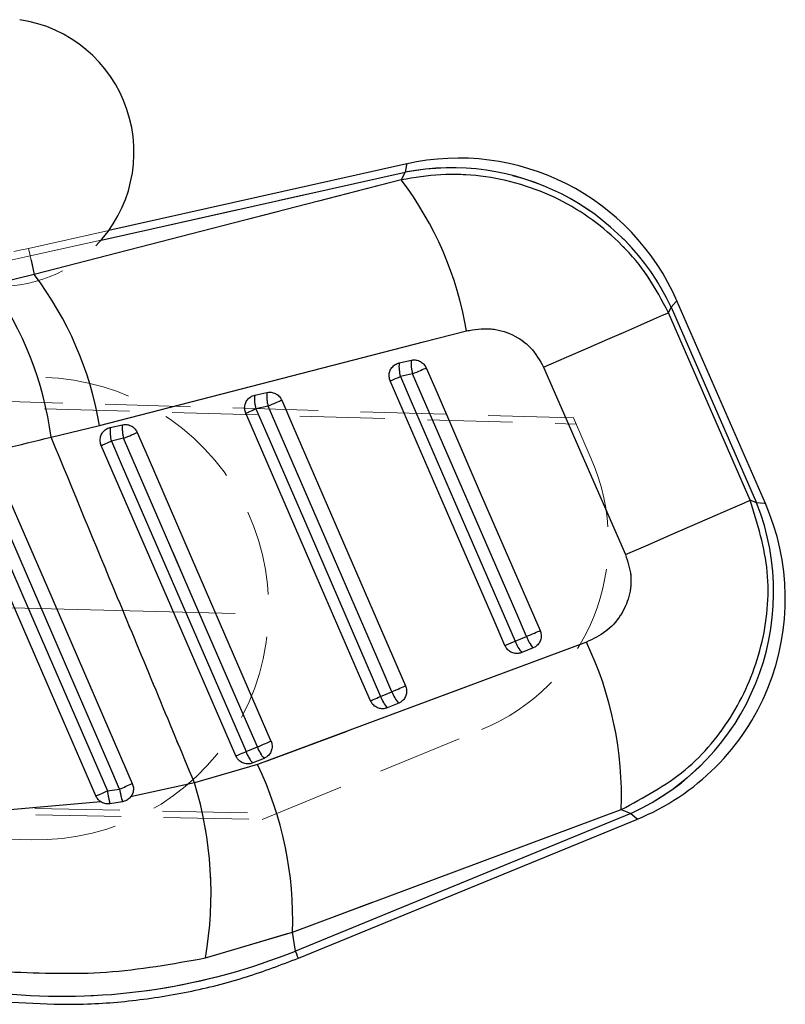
# Model space of a CAD drawing. Header units: millimetres. Extents: x 27 to 395, y 15 to 279.
# Tile 6 of 30: x 142 to 153, y 17 to 32. Entities that reach past the tile are written whole.
import ezdxf

# ---------------------------------------------------------------- set-up
doc = ezdxf.new("R2010")
doc.units = ezdxf.units.MM
doc.linetypes.add('CENTERX2', pattern=[20.32, 12.7, -2.54, 2.54, -2.54])
doc.linetypes.add('HIDDEN', pattern=[1.905, 1.27, -0.635])
doc.layers.add('FORMATO', color=179, linetype='Continuous')

msp = doc.modelspace()

# ---------------------------------------------------------------- linework, layer by layer
at = {"color": 7, "linetype": 'HIDDEN', "lineweight": 18}
for p, q in [((142.0312, 28.4374), (147.6262, 29.6869)), ((147.6262, 29.6869), (147.5679, 29.5721)), ((147.5679, 29.5721), (142.0931, 28.1603)), ((143.206, 28.8183), (142.006, 28.5503)), ((142.0312, 28.4374), (143.0926, 28.6745)), ((142.0312, 28.4374), (142.0931, 28.1603)), ((142.0312, 28.4374), (142.0457, 28.3724)), ((142.0931, 28.1603), (141.4571, 28.0054)), ((151.5529, 27.5897), (151.5949, 27.6725)), ((151.5949, 27.6725), (152.8685, 24.7556)), ((152.7738, 24.794), (151.5529, 27.5897)), ((123.1984, 27.0936), (142.2257, 26.6248)), ((150.1348, 26.0214), (123.2273, 26.8016)), ((149.6916, 26.7763), (150.9119, 23.9803)), ((123.2045, 26.702), (150.1756, 25.9281)), ((147.7368, 26.6785), (147.5551, 26.6379)), ((145.5814, 26.1971), (145.3997, 26.1566)), ((150.403, 25.4082), (150.1348, 26.0214)), ((142.3433, 25.7344), (143.0667, 25.9072)), ((143.4259, 25.7158), (143.2442, 25.6752)), ((152.8685, 24.7556), (152.7738, 24.794)), ((150.3291, 22.674), (145.4247, 20.8473)), ((149.1151, 22.6239), (149.2666, 22.6895)), ((149.2666, 22.6895), (149.4358, 22.759)), ((147.2596, 21.8659), (147.4288, 21.9354)), ((145.4926, 20.0311), (148.7657, 21.3697)), ((145.2525, 21.0423), (145.4217, 21.1117)), ((145.4247, 20.8473), (144.4825, 20.5752)), ((123.0537, 20.5866), (145.71, 20.12)), ((144.4825, 20.5752), (143.5307, 20.3663)), ((123.0715, 20.486), (145.4926, 20.0311)), ((143.1842, 20.4543), (143.3655, 20.4827)), ((143.0864, 20.2938), (141.7347, 20.1727)), ((142.0557, 19.7269), (123.0297, 20.1957)), ((145.9447, 18.3498), (150.8496, 20.1761)), ((150.8496, 20.1761), (150.9905, 20.119)), ((150.9905, 20.119), (145.9888, 18.0664)), ((144.6459, 17.9637), (145.9447, 18.3498)), ((145.9888, 18.0664), (145.9447, 18.3498))]:
    msp.add_line(p, q, dxfattribs=at)
at = {"color": 8, "linetype": 'Continuous', "lineweight": 25}
for p, q in [((143.0926, 28.6745), (147.6262, 29.6869)), ((142.0457, 28.3724), (142.0931, 28.1603))]:
    msp.add_line(p, q, dxfattribs=at)
at = {"color": 7, "linetype": 'Continuous', "lineweight": 25}
for p, q in [((147.6506, 29.8108), (143.206, 28.8183)), ((147.6262, 29.6869), (147.5679, 29.5721)), ((147.5679, 29.5721), (142.0931, 28.1603)), ((142.0931, 28.1603), (141.4571, 28.0054)), ((152.9998, 24.744), (151.6805, 27.7653)), ((151.5529, 27.5897), (151.5949, 27.6725)), ((151.5949, 27.6725), (152.8685, 24.7556)), ((152.7738, 24.794), (151.5529, 27.5897)), ((147.5367, 26.8402), (147.7184, 26.8808)), ((149.6916, 26.7763), (150.9119, 23.9803)), ((147.7368, 26.6785), (147.5551, 26.6379)), ((145.3813, 26.3589), (145.563, 26.3995)), ((145.5814, 26.1971), (145.3997, 26.1566)), ((142.3433, 25.7344), (143.0667, 25.9072)), ((143.2259, 25.8775), (143.4076, 25.9181)), ((143.4259, 25.7158), (143.2442, 25.6752)), ((152.8685, 24.7556), (152.7738, 24.794)), ((150.3291, 22.674), (145.4247, 20.8473)), ((149.1151, 22.6239), (149.2666, 22.6895)), ((149.2666, 22.6895), (149.4358, 22.759)), ((149.5361, 22.5885), (149.3669, 22.5191)), ((147.2596, 21.8659), (147.4288, 21.9354)), ((147.529, 21.7649), (147.3598, 21.6954)), ((145.2525, 21.0423), (145.4217, 21.1117)), ((145.5219, 20.9412), (145.3527, 20.8718)), ((145.4247, 20.8473), (144.4825, 20.5752)), ((144.4825, 20.5752), (143.5307, 20.3663)), ((143.1842, 20.4543), (143.3655, 20.4827)), ((143.0864, 20.2938), (141.7347, 20.1727)), ((143.4103, 20.2944), (143.222, 20.2642)), ((145.9447, 18.3498), (150.8496, 20.1761)), ((150.8496, 20.1761), (150.9905, 20.119)), ((150.9905, 20.119), (145.9888, 18.0664)), ((146.0327, 17.9594), (151.0928, 20.0359)), ((144.6459, 17.9637), (145.9447, 18.3498)), ((145.9888, 18.0664), (145.9447, 18.3498))]:
    msp.add_line(p, q, dxfattribs=at)
at = {"color": 8, "linetype": 'Continuous', "lineweight": 25, "flags": 128}
for points in [[(147.6506, 29.8108), (147.6479, 29.797), (147.6262, 29.6869)], [(151.5949, 27.6725), (151.671, 27.755), (151.6805, 27.7653)], [(152.9998, 24.744), (152.9852, 24.7453), (152.8685, 24.7556)], [(150.9905, 20.119), (151.0814, 20.0452), (151.0928, 20.0359)], [(146.0327, 17.9594), (146.0299, 17.9661), (146.0217, 17.9862), (146.0079, 18.0196), (145.9888, 18.0664)]]:
    msp.add_lwpolyline(points, dxfattribs=at)
at = {"color": 7, "linetype": 'HIDDEN', "lineweight": 18, "flags": 128}
for points in [[(147.6262, 29.6869), (147.6479, 29.797), (147.6506, 29.8108)], [(142.0312, 28.4374), (142.0201, 28.4868), (142.0123, 28.522), (142.0075, 28.5432), (142.006, 28.5503), (142.0075, 28.5432), (142.0123, 28.522), (142.0201, 28.4868), (142.0312, 28.4374)], [(151.6805, 27.7653), (151.671, 27.755), (151.5949, 27.6725)], [(149.6916, 26.7763), (150.0314, 26.9247), (150.3535, 27.0654), (150.6507, 27.1952), (150.9161, 27.3112), (151.1438, 27.4107), (151.3284, 27.4915), (151.4658, 27.5516), (151.5529, 27.5897)], [(143.0667, 25.9072), (147.8987, 27.1537), (148.5416, 27.3197)], [(147.7368, 26.6785), (147.7672, 26.6916), (147.7977, 26.7048), (147.8275, 26.7177), (147.8557, 26.73), (147.8817, 26.7413), (147.9047, 26.7512), (147.9241, 26.7597), (147.9394, 26.7663)], [(147.4036, 26.5722), (147.4083, 26.5743), (147.4179, 26.5784), (147.4321, 26.5845), (147.4505, 26.5925), (147.4726, 26.6021), (147.4979, 26.6131), (147.5256, 26.6251), (147.5551, 26.6379)], [(147.5551, 26.6379), (147.7166, 26.2654), (148.3625, 24.7753), (149.2666, 22.6895)], [(149.4358, 22.759), (149.2744, 23.1315), (148.6285, 24.6215), (147.7368, 26.6785)], [(145.2482, 26.0909), (145.2529, 26.0929), (145.2625, 26.0971), (145.2766, 26.1032), (145.295, 26.1112), (145.3172, 26.1208), (145.3425, 26.1318), (145.3702, 26.1438), (145.3997, 26.1566)], [(145.3997, 26.1566), (145.5612, 25.7841), (146.2071, 24.294), (147.2596, 21.8659)], [(145.5814, 26.1971), (145.6118, 26.2103), (145.6423, 26.2235), (145.672, 26.2364), (145.7003, 26.2487), (145.7263, 26.26), (145.7493, 26.2699), (145.7687, 26.2783), (145.784, 26.285)], [(147.4288, 21.9354), (147.2673, 22.3079), (146.6214, 23.7979), (145.5814, 26.1971)], [(143.4259, 25.7158), (143.4563, 25.729), (143.4868, 25.7422), (143.5166, 25.7551), (143.5449, 25.7674), (143.5709, 25.7786), (143.5939, 25.7886), (143.6133, 25.797), (143.6286, 25.8036)], [(145.4217, 21.1117), (145.2602, 21.4842), (144.6143, 22.9743), (143.4259, 25.7158)], [(143.0928, 25.6096), (143.0975, 25.6116), (143.107, 25.6157), (143.1212, 25.6219), (143.1396, 25.6299), (143.1617, 25.6395), (143.187, 25.6504), (143.2148, 25.6625), (143.2442, 25.6752)], [(143.2442, 25.6752), (143.4057, 25.3027), (144.0516, 23.8127), (145.2525, 21.0423)], [(141.1165, 25.2308), (141.2778, 24.8582), (141.923, 23.3679), (143.1842, 20.4543)], [(143.3655, 20.4827), (143.2042, 20.8553), (142.559, 22.3457), (141.2963, 25.2625)], [(150.9119, 23.9803), (151.2517, 24.1287), (151.5739, 24.2695), (151.8712, 24.3994), (152.1368, 24.5154), (152.3645, 24.615), (152.5492, 24.6957), (152.6867, 24.7558), (152.7738, 24.794)], [(152.8685, 24.7556), (152.9852, 24.7453), (152.9998, 24.744)], [(149.4358, 22.759), (149.4662, 22.7721), (149.4967, 22.7854), (149.5265, 22.7983), (149.5548, 22.8105), (149.5807, 22.8218), (149.6037, 22.8318), (149.6232, 22.8402), (149.6385, 22.8468)], [(147.4288, 21.9354), (147.4592, 21.9485), (147.4897, 21.9617), (147.5194, 21.9747), (147.5477, 21.9869), (147.5737, 21.9982), (147.5967, 22.0081), (147.6161, 22.0166), (147.6314, 22.0232)], [(147.1081, 21.8003), (147.1128, 21.8023), (147.1223, 21.8064), (147.1365, 21.8126), (147.1549, 21.8206), (147.1771, 21.8302), (147.2024, 21.8411), (147.2301, 21.8532), (147.2596, 21.8659)], [(145.4217, 21.1117), (145.4521, 21.1249), (145.4826, 21.1381), (145.5124, 21.151), (145.5406, 21.1633), (145.5666, 21.1745), (145.5896, 21.1845), (145.609, 21.1929), (145.6243, 21.1996)], [(145.101, 20.9766), (145.1057, 20.9787), (145.1153, 20.9828), (145.1295, 20.989), (145.1479, 20.9969), (145.17, 21.0065), (145.1953, 21.0175), (145.2231, 21.0295), (145.2525, 21.0423)], [(151.0928, 20.0359), (151.0814, 20.0452), (150.9905, 20.119)], [(145.9888, 18.0664), (146.0079, 18.0196), (146.0217, 17.9862), (146.0299, 17.9661), (146.0327, 17.9594), (146.0327, 17.9594)]]:
    msp.add_lwpolyline(points, dxfattribs=at)
at = {"color": 7, "linetype": 'Continuous', "lineweight": 25, "flags": 128}
for points in [[(149.6916, 26.7763), (150.0314, 26.9247), (150.3535, 27.0654), (150.6507, 27.1952), (150.9161, 27.3112), (151.1438, 27.4107), (151.3284, 27.4915), (151.4658, 27.5516), (151.5529, 27.5897)], [(143.0667, 25.9072), (147.8987, 27.1537), (148.5416, 27.3197)], [(147.7368, 26.6785), (147.7672, 26.6916), (147.7977, 26.7048), (147.8275, 26.7177), (147.8557, 26.73), (147.8817, 26.7413), (147.9047, 26.7512), (147.9241, 26.7597), (147.9394, 26.7663)], [(147.9394, 26.7663), (148.1009, 26.3938), (148.7468, 24.9038), (149.6385, 22.8468)], [(147.4036, 26.5722), (147.4083, 26.5743), (147.4179, 26.5784), (147.4321, 26.5845), (147.4505, 26.5925), (147.4726, 26.6021), (147.4979, 26.6131), (147.5256, 26.6251), (147.5551, 26.6379)], [(147.5551, 26.6379), (147.7166, 26.2654), (148.3625, 24.7753), (149.2666, 22.6895)], [(149.4358, 22.759), (149.2744, 23.1315), (148.6285, 24.6215), (147.7368, 26.6785)], [(149.1151, 22.6239), (148.9537, 22.9964), (148.3078, 24.4864), (147.4036, 26.5722)], [(145.2482, 26.0909), (145.2529, 26.0929), (145.2625, 26.0971), (145.2766, 26.1032), (145.295, 26.1112), (145.3172, 26.1208), (145.3425, 26.1318), (145.3702, 26.1438), (145.3997, 26.1566)], [(145.3997, 26.1566), (145.5612, 25.7841), (146.2071, 24.294), (147.2596, 21.8659)], [(145.5814, 26.1971), (145.6118, 26.2103), (145.6423, 26.2235), (145.672, 26.2364), (145.7003, 26.2487), (145.7263, 26.26), (145.7493, 26.2699), (145.7687, 26.2783), (145.784, 26.285)], [(147.4288, 21.9354), (147.2673, 22.3079), (146.6214, 23.7979), (145.5814, 26.1971)], [(145.784, 26.285), (145.9455, 25.9125), (146.5914, 24.4224), (147.6314, 22.0232)], [(147.1081, 21.8003), (146.9466, 22.1728), (146.3007, 23.6628), (145.2482, 26.0909)], [(143.4259, 25.7158), (143.4563, 25.729), (143.4868, 25.7422), (143.5166, 25.7551), (143.5449, 25.7674), (143.5709, 25.7786), (143.5939, 25.7886), (143.6133, 25.797), (143.6286, 25.8036)], [(145.4217, 21.1117), (145.2602, 21.4842), (144.6143, 22.9743), (143.4259, 25.7158)], [(143.6286, 25.8036), (143.7901, 25.4311), (144.436, 23.9411), (145.6243, 21.1996)], [(143.0928, 25.6096), (143.0975, 25.6116), (143.107, 25.6157), (143.1212, 25.6219), (143.1396, 25.6299), (143.1617, 25.6395), (143.187, 25.6504), (143.2148, 25.6625), (143.2442, 25.6752)], [(145.101, 20.9766), (144.9396, 21.3491), (144.2937, 22.8392), (143.0928, 25.6096)], [(143.2442, 25.6752), (143.4057, 25.3027), (144.0516, 23.8127), (145.2525, 21.0423)], [(141.4855, 25.3448), (141.6444, 24.978), (142.2899, 23.4878), (143.5557, 20.5654)], [(143.0132, 20.3805), (142.8529, 20.7505), (142.2073, 22.2407), (140.9442, 25.1566)], [(141.1165, 25.2308), (141.2778, 24.8582), (141.923, 23.3679), (143.1842, 20.4543)], [(143.3655, 20.4827), (143.2042, 20.8553), (142.559, 22.3457), (141.2963, 25.2625)], [(150.9119, 23.9803), (151.2517, 24.1287), (151.5739, 24.2695), (151.8712, 24.3994), (152.1368, 24.5154), (152.3645, 24.615), (152.5492, 24.6957), (152.6867, 24.7558), (152.7738, 24.794)], [(149.4358, 22.759), (149.4662, 22.7721), (149.4967, 22.7854), (149.5265, 22.7983), (149.5548, 22.8105), (149.5807, 22.8218), (149.6037, 22.8318), (149.6232, 22.8402), (149.6385, 22.8468)], [(147.4288, 21.9354), (147.4592, 21.9485), (147.4897, 21.9617), (147.5194, 21.9747), (147.5477, 21.9869), (147.5737, 21.9982), (147.5967, 22.0081), (147.6161, 22.0166), (147.6314, 22.0232)], [(147.1081, 21.8003), (147.1128, 21.8023), (147.1223, 21.8064), (147.1365, 21.8126), (147.1549, 21.8206), (147.1771, 21.8302), (147.2024, 21.8411), (147.2301, 21.8532), (147.2596, 21.8659)], [(145.4217, 21.1117), (145.4521, 21.1249), (145.4826, 21.1381), (145.5124, 21.151), (145.5406, 21.1633), (145.5666, 21.1745), (145.5896, 21.1845), (145.609, 21.1929), (145.6243, 21.1996)], [(145.101, 20.9766), (145.1057, 20.9787), (145.1153, 20.9828), (145.1295, 20.989), (145.1479, 20.9969), (145.17, 21.0065), (145.1953, 21.0175), (145.2231, 21.0295), (145.2525, 21.0423)]]:
    msp.add_lwpolyline(points, dxfattribs=at)
at = {"color": 7, "linetype": 'Continuous', "lineweight": 25}
for centre, radius, start, end in [((141.5805, 29.9835), 2, 315.77313, 81.51371), ((148.4249, 26.3437), 3.5525, 23.42423, 102.79786), ((148.3174, 26.132), 3.6214, 25.1734, 101.00344), ((143.4481, 26.4544), 5.1665, 9.64143, 37.1167), ((137.9695, 25.0414), 5.1702, 9.64045, 37.10282), ((137.2265, 25.0461), 5.1628, 7.66082, 34.97303), ((148.0569, 26.7854), 0.523, 173.98947, 196.38769), ((148.2387, 26.826), 0.5232, 173.99451, 196.38678), ((145.9013, 26.3041), 0.5228, 173.98644, 196.39148), ((146.0835, 26.3447), 0.5233, 173.99721, 196.38066), ((143.7458, 25.8228), 0.5228, 173.98422, 196.38999), ((143.9278, 25.8634), 0.5231, 173.99225, 196.38609), ((149.4951, 23.4233), 3.627, 294.34983, 21.55039), ((149.7441, 23.3225), 3.5525, 292.0634, 23.79881), ((149.7146, 22.8382), 0.472, 198.35677, 222.54206), ((149.8838, 22.9076), 0.472, 198.35646, 222.54278), ((145.5216, 20.3691), 5.3315, 357.92468, 25.61457), ((147.8767, 22.084), 0.472, 198.35523, 222.54363), ((147.7076, 22.0146), 0.4721, 198.35741, 222.54118), ((145.7006, 21.191), 0.4722, 198.35843, 222.53769), ((145.8697, 21.2604), 0.472, 198.35372, 222.54254), ((140.6208, 18.5442), 5.3274, 357.90851, 25.61429), ((139.1328, 18.9297), 5.5971, 350.0616, 17.097), ((128.0705, 55.2559), 37.9417, 293.19313, 293.47452), ((144.5175, 20.6205), 1.3436, 187.10217, 195.37714), ((117.9254, 79.2949), 64.0787, 293.391676, 293.577072), ((144.3873, 20.6259), 1.0318, 187.97651, 198.74446)]:
    msp.add_arc(centre, radius, start, end, dxfattribs=at)
at = {"color": 7, "linetype": 'HIDDEN', "lineweight": 18}
for centre, radius, start, end in [((148.3174, 26.132), 3.6214, 25.1734, 101.00344), ((143.4481, 26.4544), 5.1665, 9.64143, 37.1167), ((138.1049, 46.0193), 17.8993, 275.78009, 282.58844), ((141.5805, 29.9835), 2, 261.51371, 315.77313), ((138.1049, 46.0193), 18.0149, 268.58844, 282.58844), ((138.1049, 46.0193), 18.0149, 277.16133, 282.58844), ((137.9695, 25.0414), 5.1702, 9.64045, 37.10282), ((137.2265, 25.0461), 5.1628, 7.66082, 34.97303), ((148.0569, 26.7854), 0.523, 173.98947, 196.38769), ((148.2387, 26.826), 0.5232, 173.99451, 196.38678), ((142.1407, 23.1758), 3.45, 268.58844, 88.58844), ((145.9013, 26.3041), 0.5228, 173.98644, 196.39148), ((146.0835, 26.3447), 0.5233, 173.99721, 196.38066), ((143.7458, 25.8228), 0.5228, 173.98422, 196.38999), ((143.9278, 25.8634), 0.5231, 173.99225, 196.38609), ((147.6131, 24.1881), 3.045, 292.24337, 23.61985), ((149.4951, 23.4233), 3.627, 294.34983, 21.55039), ((149.7146, 22.8382), 0.472, 198.35677, 222.54206), ((149.8838, 22.9076), 0.472, 198.35646, 222.54278), ((145.5216, 20.3691), 5.3315, 357.92468, 25.61457), ((147.8767, 22.084), 0.472, 198.35523, 222.54363), ((147.7076, 22.0146), 0.4721, 198.35741, 222.54118), ((145.7006, 21.191), 0.4722, 198.35843, 222.53769), ((145.8697, 21.2604), 0.472, 198.35372, 222.54254), ((140.6208, 18.5442), 5.3274, 357.90851, 25.61429), ((139.1328, 18.9297), 5.5971, 350.0616, 17.097), ((128.0705, 55.2559), 37.9417, 293.19313, 293.47452), ((144.5175, 20.6205), 1.3436, 187.10217, 195.37714), ((117.9254, 79.2949), 64.0787, 293.391676, 293.577072), ((144.3873, 20.6259), 1.0318, 187.97651, 198.74446)]:
    msp.add_arc(centre, radius, start, end, dxfattribs=at)
at = {"color": 7, "linetype": 'Continuous', "lineweight": 25}
msp.add_ellipse((142.5372, 26.5082), major_axis=(9.1017, 1.4155), ratio=0.9895709, start_param=4.4756876, end_param=4.9438751, dxfattribs=at)
at = {"color": 7, "linetype": 'HIDDEN', "lineweight": 18}
msp.add_ellipse((142.5372, 26.5082), major_axis=(9.1017, 1.4155), ratio=0.9895709, start_param=4.4756876, end_param=4.9438751, dxfattribs=at)
at = {"color": 7, "linetype": 'Continuous', "lineweight": 25}
for points, knots in [([(151.5529, 27.5897), (151.4583, 27.7709), (151.2692, 28.1334), (150.8782, 28.5988), (150.4263, 28.9877), (149.9167, 29.297), (149.3539, 29.5187), (148.7592, 29.6421), (148.1557, 29.6688), (147.7638, 29.6043), (147.5679, 29.5721)], [0, 0, 0, 0, 0.1277825, 0.2555642, 0.3773005, 0.4990388, 0.6258616, 0.7526869, 0.8763417, 1, 1, 1, 1]), ([(148.5416, 27.3197), (148.6569, 27.3382), (148.8876, 27.3752), (149.2263, 27.2794), (149.5193, 27.0804), (149.6333, 26.8793), (149.6916, 26.7763)], [0, 0, 0, 0, 0.253414, 0.5073732, 0.7476461, 1, 1, 1, 1]), ([(147.7184, 26.8808), (147.7209, 26.8813), (147.7446, 26.8863), (147.7916, 26.8865), (147.8542, 26.8648), (147.9076, 26.824), (147.9289, 26.7854), (147.9394, 26.7663)], [0, 0, 0, 0, 0.0290988, 0.2726851, 0.516309, 0.7598999, 1, 1, 1, 1]), ([(147.4036, 26.5722), (147.397, 26.5926), (147.3835, 26.634), (147.3898, 26.7005), (147.4163, 26.7613), (147.4616, 26.8095), (147.5056, 26.8324), (147.5316, 26.8389), (147.5367, 26.8402)], [0, 0, 0, 0, 0.185505, 0.3774734, 0.5694466, 0.7614121, 0.9533812, 1, 1, 1, 1]), ([(145.2482, 26.0909), (145.2416, 26.1113), (145.228, 26.1528), (145.2344, 26.2193), (145.2609, 26.2801), (145.3063, 26.3282), (145.3502, 26.3511), (145.3762, 26.3576), (145.3813, 26.3589)], [0, 0, 0, 0, 0.18581535, 0.37778399, 0.56975169, 0.76172144, 0.95368306, 1, 1, 1, 1]), ([(145.563, 26.3995), (145.5788, 26.4018), (145.6161, 26.4072), (145.6758, 26.3942), (145.7328, 26.3601), (145.7675, 26.3195), (145.7805, 26.2923), (145.784, 26.285)], [0, 0, 0, 0, 0.1791978, 0.4226599, 0.6661291, 0.9096025, 1, 1, 1, 1]), ([(143.0928, 25.6096), (143.0861, 25.63), (143.0726, 25.6714), (143.0789, 25.7379), (143.1055, 25.7987), (143.1509, 25.8469), (143.1948, 25.8698), (143.2208, 25.8763), (143.2259, 25.8775)], [0, 0, 0, 0, 0.1858203, 0.377788, 0.5697543, 0.7617225, 0.9536833, 1, 1, 1, 1]), ([(143.4076, 25.9181), (143.4234, 25.9204), (143.4608, 25.9259), (143.5204, 25.9128), (143.5775, 25.8787), (143.6121, 25.8382), (143.6251, 25.811), (143.6286, 25.8036)], [0, 0, 0, 0, 0.1794762, 0.4229304, 0.666393, 0.9098601, 1, 1, 1, 1]), ([(139.5147, 25.1596), (139.9872, 25.234), (140.9428, 25.3844), (141.873, 25.6168), (142.3433, 25.7344)], [0, 0, 0, 0, 0.4943877, 1, 1, 1, 1]), ([(144.4825, 20.5752), (144.1004, 21.4957), (143.3867, 23.2152), (142.6743, 24.9352), (142.3433, 25.7344)], [0, 0, 0, 0, 0.5353791, 1, 1, 1, 1]), ([(150.8496, 20.1761), (151.1818, 20.354), (151.8395, 20.7062), (152.5596, 21.5811), (152.9884, 22.6067), (153.1003, 23.7317), (152.8824, 24.4407), (152.7738, 24.794)], [0, 0, 0, 0, 0.2028587, 0.401561, 0.5986207, 0.7999998, 1, 1, 1, 1]), ([(150.9119, 23.9803), (150.9453, 23.8786), (151.0124, 23.675), (150.9792, 23.3512), (150.8478, 23.0598), (150.6272, 22.8157), (150.4299, 22.7219), (150.3291, 22.674)], [0, 0, 0, 0, 0.1973258, 0.3948326, 0.5898819, 0.7904982, 1, 1, 1, 1]), ([(149.6385, 22.8468), (149.645, 22.8269), (149.6585, 22.7859), (149.6527, 22.7197), (149.6264, 22.659), (149.5852, 22.6132), (149.5509, 22.596), (149.5361, 22.5885)], [0, 0, 0, 0, 0.2010814, 0.4131659, 0.6252566, 0.8373384, 1, 1, 1, 1]), ([(149.3669, 22.5191), (149.3497, 22.5136), (149.3118, 22.5017), (149.2489, 22.5067), (149.188, 22.5327), (149.1413, 22.5742), (149.1231, 22.6088), (149.1151, 22.6239)], [0, 0, 0, 0, 0.18019791, 0.39750792, 0.61483616, 0.8321513, 1, 1, 1, 1]), ([(147.6314, 22.0232), (147.6382, 22.0021), (147.6519, 21.9599), (147.6447, 21.8927), (147.6175, 21.8325), (147.5762, 21.7883), (147.5429, 21.7718), (147.529, 21.7649)], [0, 0, 0, 0, 0.2120918, 0.42419012, 0.63628797, 0.84838465, 1, 1, 1, 1]), ([(147.3598, 21.6954), (147.3426, 21.69), (147.3047, 21.678), (147.2418, 21.6831), (147.181, 21.7091), (147.1343, 21.7505), (147.116, 21.7852), (147.1081, 21.8003)], [0, 0, 0, 0, 0.1801789, 0.3974959, 0.6148296, 0.8321309, 1, 1, 1, 1]), ([(145.6243, 21.1996), (145.6245, 21.1993), (145.6333, 21.1788), (145.644, 21.1349), (145.6377, 21.0682), (145.6098, 21.008), (145.5686, 20.9644), (145.5356, 20.948), (145.5219, 20.9412)], [0, 0, 0, 0, 0.0030842, 0.2151726, 0.4272628, 0.6393547, 0.8514487, 1, 1, 1, 1]), ([(145.3527, 20.8718), (145.3356, 20.8664), (145.2977, 20.8544), (145.2348, 20.8594), (145.1739, 20.8855), (145.1272, 20.9269), (145.109, 20.9615), (145.101, 20.9766)], [0, 0, 0, 0, 0.18016, 0.3974833, 0.6147999, 0.832123, 1, 1, 1, 1]), ([(143.5557, 20.5654), (143.5622, 20.5454), (143.5757, 20.5043), (143.5695, 20.4381), (143.5498, 20.3921), (143.5337, 20.3704), (143.5307, 20.3663)], [0, 0, 0, 0, 0.2976334, 0.6126138, 0.9272925, 1, 1, 1, 1]), ([(143.0864, 20.2938), (143.0725, 20.3042), (143.0415, 20.3275), (143.0232, 20.3617), (143.0132, 20.3805)], [0, 0, 0, 0, 0.4504546, 1, 1, 1, 1]), ([(143.222, 20.2642), (143.2014, 20.263), (143.1588, 20.2607), (143.113, 20.2773), (143.0904, 20.2913), (143.0864, 20.2938)], [0, 0, 0, 0, 0.4349777, 0.9007355, 1, 1, 1, 1]), ([(143.5307, 20.3663), (143.5156, 20.3504), (143.4853, 20.3186), (143.4396, 20.3), (143.4143, 20.2951), (143.4103, 20.2944)], [0, 0, 0, 0, 0.4572854, 0.9144626, 1, 1, 1, 1]), ([(141.7125, 17.7553), (142.1987, 17.7371), (143.1862, 17.7), (144.1543, 17.8749), (144.6459, 17.9637)], [0, 0, 0, 0, 0.4922785, 1, 1, 1, 1]), ([(141.7547, 17.3056), (142.0378, 17.2889), (142.6199, 17.2543), (143.5025, 17.3076), (144.3904, 17.4447), (145.2392, 17.6577), (145.7758, 17.8617), (146.0327, 17.9594)], [0, 0, 0, 0, 0.1947114, 0.4003435, 0.6058784, 0.8113148, 1, 1, 1, 1])]:
    msp.add_open_spline(points, degree=3, knots=knots, dxfattribs=at)
at = {"color": 7, "linetype": 'HIDDEN', "lineweight": 18}
for points, knots in [([(151.5529, 27.5897), (151.4583, 27.7709), (151.2692, 28.1334), (150.8782, 28.5988), (150.4263, 28.9877), (149.9167, 29.297), (149.3539, 29.5187), (148.7592, 29.6421), (148.1557, 29.6688), (147.7638, 29.6043), (147.5679, 29.5721)], [0, 0, 0, 0, 0.1277825, 0.2555642, 0.3773005, 0.4990388, 0.6258616, 0.7526869, 0.8763417, 1, 1, 1, 1]), ([(148.5416, 27.3197), (148.6569, 27.3382), (148.8876, 27.3752), (149.2263, 27.2794), (149.5193, 27.0804), (149.6333, 26.8793), (149.6916, 26.7763)], [0, 0, 0, 0, 0.253414, 0.5073732, 0.7476461, 1, 1, 1, 1]), ([(139.5147, 25.1596), (139.9872, 25.234), (140.9428, 25.3844), (141.873, 25.6168), (142.3433, 25.7344)], [0, 0, 0, 0, 0.4943877, 1, 1, 1, 1]), ([(144.4825, 20.5752), (144.1004, 21.4957), (143.3867, 23.2152), (142.6743, 24.9352), (142.3433, 25.7344)], [0, 0, 0, 0, 0.5353791, 1, 1, 1, 1]), ([(150.8496, 20.1761), (151.1818, 20.354), (151.8395, 20.7062), (152.5596, 21.5811), (152.9884, 22.6067), (153.1003, 23.7317), (152.8824, 24.4407), (152.7738, 24.794)], [0, 0, 0, 0, 0.2028587, 0.401561, 0.5986207, 0.7999998, 1, 1, 1, 1]), ([(150.9119, 23.9803), (150.9453, 23.8786), (151.0124, 23.675), (150.9792, 23.3512), (150.8478, 23.0598), (150.6272, 22.8157), (150.4299, 22.7219), (150.3291, 22.674)], [0, 0, 0, 0, 0.1973258, 0.3948326, 0.5898819, 0.7904982, 1, 1, 1, 1]), ([(141.7125, 17.7553), (142.1987, 17.7371), (143.1862, 17.7), (144.1543, 17.8749), (144.6459, 17.9637)], [0, 0, 0, 0, 0.4922785, 1, 1, 1, 1])]:
    msp.add_open_spline(points, degree=3, knots=knots, dxfattribs=at)
at = {"layer": 'FORMATO', "color": 7, "linetype": 'CENTERX2', "lineweight": 18, "ltscale": 0.5}
msp.add_line((145.0898, 23.1031), (116.5985, 23.8052), dxfattribs=at)

doc.saveas('drawing.dxf')
